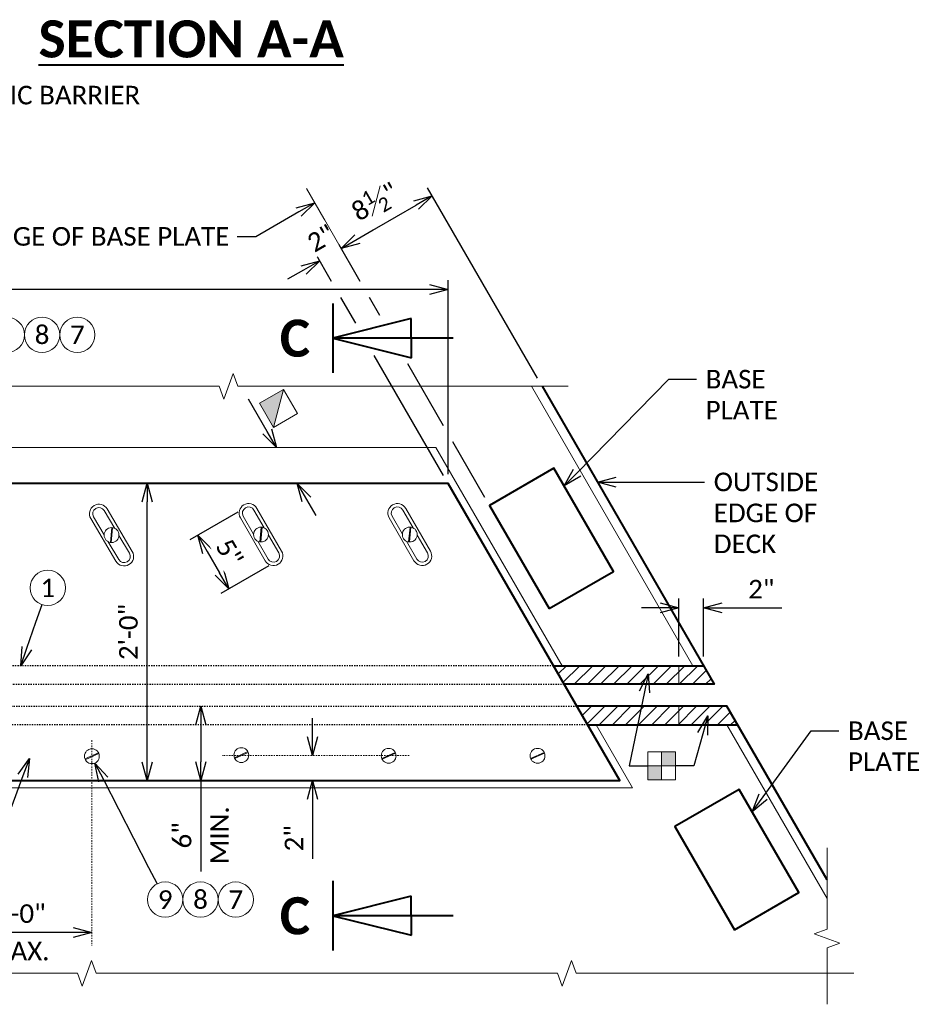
# Model space of a CAD drawing. Header units: metres. Extents: x -138 to 797, y -50 to 519.
# Tile 169 of 256: x -39 to 34, y 360 to 440. Entities that reach past the tile are written whole.
import ezdxf
from ezdxf import colors
from ezdxf.entities.mleader import LeaderData, LeaderLine
from ezdxf.enums import TextEntityAlignment as Align
from ezdxf.math import Vec2, Vec3

# ---------------------------------------------------------------- set-up
doc = ezdxf.new("R2010")
doc.units = ezdxf.units.M
doc.header["$MEASUREMENT"] = 0
doc.linetypes.add('Wisdot2', pattern=[0.125, 0.0625, -0.0625])
doc.linetypes.add('Wisdot4', pattern=[0.28125, 0.125, -0.0625, 0.03125, -0.0625])
for name, color, linetype, lineweight in [('B_ANNO', 7, 'Continuous', 18), ('B_ANNO_BREAK', 7, 'Continuous', 18), ('B_ANNO_DIM', 7, 'Continuous', 18), ('B_ANNO_SYMB', 7, 'Continuous', 18), ('B_ANNO_TEXT', 7, 'Continuous', 18), ('B_ANNO_TEXT_TITLE', 7, 'Continuous', 40), ('B_CNTR', 1, 'Wisdot4', 18), ('B_DETAIL', 7, 'Continuous', 18), ('B_DETAIL_HIDDEN', 7, 'Wisdot2', 25), ('B_DETAIL_OBJ', 7, 'Continuous', 40)]:
    doc.layers.add(name, color=color, linetype=linetype, lineweight=lineweight)
doc.styles.add('Annotative', font='calibri.ttf', dxfattribs={"height": 0.0625})
doc.styles.get("Standard").update_dxf_attribs({"font": 'calibri.ttf'})
doc.styles.add('Title', font='calibrib.ttf', dxfattribs={"height": 0.125})
doc.dimstyles.new('Annotative', dxfattribs={"dimscale": 0, "dimtxt": 0.0625, "dimasz": 0.0625, "dimexe": 0.03125, "dimexo": 0.03125, "dimgap": 0.03125, "dimtad": 1, "dimdec": 3, "dimzin": 3, "dimdsep": 46, "dimlunit": 4, "dimtxsty": 'Standard', "dimblk": 'OPEN30', "dimcen": 0.03125, "dimaunit": 1, "dimadec": 0, "dimazin": 3, "dimtfac": 0.75, "dimtdec": 3, "dimtofl": 0, "dimtmove": 0, "dimatfit": 3, "dimldrblk": 'OPEN30', "dimfxl": 1, "dimtfill": 1, "dimfrac": 1, "dimtolj": 1, "dimtzin": 0, "dimarcsym": 0})
pattern_1 = [(45, (223.8321, -277.0706), (-0.5303301, 0.5303301), [])]

# ---------------------------------------------------------------- blocks, each defined once
blk = doc.blocks.new('*U74')
at = {"layer": 'B_ANNO', "lineweight": 40}
for p, q in [((-1.5, 1.404), (-1.5, -1.404)), ((-4.665, -0.79125), (-4.665, 0.79125)), ((-4.665, 0.79125), (-1.5, 0)), ((-6.353, 0), (-1.5, 0)), ((-1.5, 0), (-4.665, -0.79125))]:
    blk.add_line(p, q, dxfattribs=at)
at = {"style": 'Title'}
blk.add_attdef('A', text='', height=1.5, dxfattribs=at).set_placement((0, 0), align=Align.MIDDLE_CENTER)
blk = doc.blocks.new('_Open30')
at = {"color": 0, "linetype": 'ByBlock', "lineweight": -2}
for p, q in [((-1, 0.268), (0, 0)), ((0, 0), (-1, -0.268)), ((0, 0), (-1, 0))]:
    blk.add_line(p, q, dxfattribs=at)
blk = doc.blocks.new('*D5758')
at = {"layer": 'B_ANNO_DIM', "color": 0, "lineweight": -2, "transparency": 16777216}
for p, q in [((93.422, 139.485), (91.922, 142.083)), ((96.6, 133.982), (97.35, 132.683))]:
    blk.add_line(p, q, dxfattribs=at)
at = {"layer": 'Defpoints', "color": 0, "transparency": 16777216}
for p in [(94.172, 138.186), (94.172, 138.186), (95.85, 135.281)]:
    blk.add_point(p, dxfattribs=at)
at = {"layer": 'B_ANNO_DIM', "color": 0, "lineweight": -2, "transparency": 16777216, "xscale": 1.5, "yscale": 1.5, "zscale": 1.5}
for p, rotation in [((94.172, 138.186), 299.9999999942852), ((95.85, 135.281), 119.9999999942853)]:
    blk.add_blockref('_Open30', p, dxfattribs=dict(at, rotation=rotation))
blk = doc.blocks.new('*D5773')
at = {"layer": 'B_ANNO_DIM', "color": 0, "lineweight": -2, "transparency": 16777216}
blk.add_line((83.732, 112.781), (83.732, 133.79), dxfattribs=at)
at = {"layer": 'Defpoints', "color": 0, "transparency": 16777216}
for p in [(83.732, 135.29), (83.732, 135.29), (83.732, 111.281)]:
    blk.add_point(p, dxfattribs=at)
at = {"layer": 'B_ANNO_DIM', "color": 0, "lineweight": -2, "transparency": 16777216, "xscale": 1.5, "yscale": 1.5, "zscale": 1.5}
for p, rotation in [((83.732, 135.29), 90), ((83.732, 111.281), 270)]:
    blk.add_blockref('_Open30', p, dxfattribs=dict(at, rotation=rotation))
at = {"layer": 'B_ANNO_DIM', "color": 0, "transparency": 16777216, "insert": (82.214, 123.285), "char_height": 1.5, "attachment_point": 5, "rotation": 90, "bg_fill": 3, "box_fill_scale": 1.25, "bg_fill_color": 256, "bg_fill_true_color": 13158600, "bg_fill_transparency": 0}
blk.add_mtext('\\A1;2\'-0"', dxfattribs=at)
blk = doc.blocks.new('*D5694')
at = {"layer": 'B_ANNO_DIM', "color": 0, "lineweight": -2, "transparency": 16777216}
for p, q in [((88.067, 115.778), (88.067, 112.79)), ((88.067, 111.29), (88.067, 103.925))]:
    blk.add_line(p, q, dxfattribs=at)
at = {"layer": 'Defpoints', "color": 0, "transparency": 16777216}
for p in [(88.067, 117.278), (88.067, 111.29), (88.067, 111.29)]:
    blk.add_point(p, dxfattribs=at)
at = {"layer": 'B_ANNO_DIM', "color": 0, "lineweight": -2, "transparency": 16777216, "xscale": 1.5, "yscale": 1.5, "zscale": 1.5}
for p, rotation in [((88.067, 117.278), 90), ((88.067, 111.29), 270)]:
    blk.add_blockref('_Open30', p, dxfattribs=dict(at, rotation=rotation))
at = {"layer": 'B_ANNO_DIM', "color": 0, "transparency": 16777216, "char_height": 1.5, "attachment_point": 5, "rotation": 90, "bg_fill": 3, "box_fill_scale": 1.25, "bg_fill_color": 256, "bg_fill_true_color": 13158600, "bg_fill_transparency": 0}
for s, insert in [('\\A1;MIN.', (89.573, 106.857)), ('\\A1;6"', (86.55, 106.857))]:
    blk.add_mtext(s, dxfattribs=dict(at, insert=insert))
blk = doc.blocks.new('*D5745')
at = {"layer": 'B_ANNO_DIM', "color": 0, "lineweight": -2, "transparency": 16777216}
for p, q in [((97.09, 114.819), (97.09, 116.319)), ((97.09, 109.79), (97.09, 104.955))]:
    blk.add_line(p, q, dxfattribs=at)
at = {"layer": 'Defpoints', "color": 0, "transparency": 16777216}
for p in [(97.09, 113.319), (97.09, 111.29), (97.09, 111.29)]:
    blk.add_point(p, dxfattribs=at)
at = {"layer": 'B_ANNO_DIM', "color": 0, "lineweight": -2, "transparency": 16777216, "xscale": 1.5, "yscale": 1.5, "zscale": 1.5}
for p, rotation in [((97.09, 113.319), 270), ((97.09, 111.29), 90)]:
    blk.add_blockref('_Open30', p, dxfattribs=dict(at, rotation=rotation))
at = {"layer": 'B_ANNO_DIM', "color": 0, "transparency": 16777216, "insert": (95.583, 106.622), "char_height": 1.5, "attachment_point": 5, "rotation": 90, "bg_fill": 3, "box_fill_scale": 1.25, "bg_fill_color": 256, "bg_fill_true_color": 13158600, "bg_fill_transparency": 0}
blk.add_mtext('\\A1;2"', dxfattribs=at)
blk = doc.blocks.new('*D5805')
at = {"layer": 'B_ANNO_DIM', "color": 0, "lineweight": -2, "transparency": 16777216}
blk.add_line((77.754, 99.011), (68.754, 99.011), dxfattribs=at)
at = {"layer": 'Defpoints', "color": 0, "transparency": 16777216}
for p in [(67.254, 99.011), (67.254, 99.011), (79.254, 99.011)]:
    blk.add_point(p, dxfattribs=at)
at = {"layer": 'B_ANNO_DIM', "color": 0, "lineweight": -2, "transparency": 16777216, "xscale": 1.5, "yscale": 1.5, "zscale": 1.5, "rotation": 180}
blk.add_blockref('_Open30', (67.254, 99.011), dxfattribs=at)
at = {"layer": 'B_ANNO_DIM', "color": 0, "lineweight": -2, "transparency": 16777216, "xscale": 1.5, "yscale": 1.5, "zscale": 1.5}
blk.add_blockref('_Open30', (79.254, 99.011), dxfattribs=at)
at = {"layer": 'B_ANNO_DIM', "color": 0, "transparency": 16777216, "char_height": 1.5, "attachment_point": 5, "bg_fill": 3, "box_fill_scale": 1.25, "bg_fill_color": 256, "bg_fill_true_color": 13158600, "bg_fill_transparency": 0}
for s, insert in [('\\A1;1\'-0"', (73.254, 100.529)), ('\\A1;MAX.', (73.254, 97.506))]:
    blk.add_mtext(s, dxfattribs=dict(at, insert=insert))
blk = doc.blocks.new('*D5651')
at = {"layer": 'B_ANNO_DIM', "color": 0, "lineweight": -2, "transparency": 16777216}
for p, q in [((46.343, 137.374), (46.343, 151.691)), ((108.044, 136.031), (108.044, 151.691)), ((106.544, 150.941), (47.843, 150.941))]:
    blk.add_line(p, q, dxfattribs=at)
at = {"layer": 'Defpoints', "color": 0, "transparency": 16777216}
for p in [(46.343, 150.941), (46.343, 136.624), (108.044, 135.281)]:
    blk.add_point(p, dxfattribs=at)
at = {"layer": 'B_ANNO_DIM', "color": 0, "lineweight": -2, "transparency": 16777216, "xscale": 1.5, "yscale": 1.5, "zscale": 1.5, "rotation": 180}
blk.add_blockref('_Open30', (46.343, 150.941), dxfattribs=at)
at = {"layer": 'B_ANNO_DIM', "color": 0, "lineweight": -2, "transparency": 16777216, "xscale": 1.5, "yscale": 1.5, "zscale": 1.5}
blk.add_blockref('_Open30', (108.044, 150.941), dxfattribs=at)
blk = doc.blocks.new('*D5809')
at = {"layer": 'B_ANNO_DIM', "color": 0, "lineweight": -2, "transparency": 16777216}
for p, q in [((100.691, 155.017), (101.99, 155.767)), ((100.937, 151.59), (99.017, 154.916)), ((98.627, 151.59), (97.284, 153.916)), ((96.36, 152.517), (95.061, 151.767)), ((100.575, 148.217), (99.377, 150.291)), ((102.529, 148.832), (101.687, 150.291)), ((107.669, 135.93), (102.073, 145.623)), ((107.669, 139.93), (104.771, 144.949)), ((111.006, 134.15), (108.419, 138.631))]:
    blk.add_line(p, q, dxfattribs=at)
at = {"layer": 'Defpoints', "color": 0, "transparency": 16777216}
for p in [(108.044, 135.281), (111.381, 133.5)]:
    blk.add_point(p, dxfattribs=at)
at = {"layer": 'B_ANNO_DIM', "color": 0, "lineweight": -2, "transparency": 16777216, "xscale": 1.5, "yscale": 1.5, "zscale": 1.5}
for p, rotation in [((99.392, 154.267), 209.9999999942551), ((97.659, 153.267), 29.99999999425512)]:
    blk.add_blockref('_Open30', p, dxfattribs=dict(at, rotation=rotation))
at = {"layer": 'B_ANNO_DIM', "color": 0, "transparency": 16777216, "insert": (97.772, 155.072), "char_height": 1.5, "attachment_point": 5, "rotation": 30, "bg_fill": 3, "box_fill_scale": 1.25, "bg_fill_color": 256, "bg_fill_true_color": 13158600, "bg_fill_transparency": 0}
blk.add_mtext('\\A1;2"', dxfattribs=at)
at = {"layer": 'Defpoints', "color": 0, "transparency": 16777216}
blk.add_point((97.659, 153.267), dxfattribs=at)
blk = doc.blocks.new('*D5767')
at = {"layer": 'B_ANNO_DIM', "color": 0, "lineweight": -2, "transparency": 16777216}
for p, q in [((115.265, 143.773), (106.378, 159.166)), ((100.691, 155.017), (105.454, 157.767))]:
    blk.add_line(p, q, dxfattribs=at)
at = {"layer": 'Defpoints', "color": 0, "transparency": 16777216}
for p in [(106.753, 158.517), (99.392, 154.267), (115.64, 143.124)]:
    blk.add_point(p, dxfattribs=at)
at = {"layer": 'B_ANNO_DIM', "color": 0, "lineweight": -2, "transparency": 16777216, "xscale": 1.5, "yscale": 1.5, "zscale": 1.5}
for p, rotation in [((106.753, 158.517), 29.99999999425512), ((99.392, 154.267), 209.9999999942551)]:
    blk.add_blockref('_Open30', p, dxfattribs=dict(at, rotation=rotation))
at = {"layer": 'B_ANNO_DIM', "color": 0, "transparency": 16777216, "insert": (102.126, 158.031), "char_height": 1.5, "attachment_point": 5, "rotation": 30, "bg_fill": 3, "box_fill_scale": 1.25, "bg_fill_color": 256, "bg_fill_true_color": 13158600, "bg_fill_transparency": 0}
blk.add_mtext('\\A1;8{\\H0.75x;\\S1#2;}"', dxfattribs=at)
blk = doc.blocks.new('screw head with slot - plan at sidewlak')
at = {"layer": 'B_DETAIL'}
for p, q in [((-0.77, -2), (-0.77, 2)), ((-0.5, 0.332), (-0.5, 2)), ((0.5, 2), (0.5, 0.332)), ((0.77, 2), (0.77, -2)), ((0.321, 0.508), (-0.379, -0.466)), ((0.379, 0.466), (-0.321, -0.508)), ((-0.5, -2), (-0.5, -0.336)), ((0.5, -0.332), (0.5, -2))]:
    blk.add_line(p, q, dxfattribs=at)
blk.add_circle((0, 0), 0.6, dxfattribs=at)
for centre, radius, start, end in [((0, 2), 0.77, 0, 179.99823), ((0, 2), 0.5, 0, 179.99823), ((0, -2), 0.77, 180, 0), ((0, -2), 0.5, 180, 0)]:
    blk.add_arc(centre, radius, start, end, dxfattribs=at)
blk = doc.blocks.new('screw head - plan at sidewlak')
at = {"layer": 'B_DETAIL'}
for p, q in [((0.467, -0.379), (-0.507, 0.321)), ((0.509, -0.321), (-0.465, 0.379))]:
    blk.add_line(p, q, dxfattribs=at)
blk.add_circle((0.001, 0), 0.6, dxfattribs=at)
blk = doc.blocks.new('*D5833')
at = {"layer": 'B_ANNO_DIM', "color": 0, "lineweight": -2, "transparency": 16777216}
for p, q in [((91.039, 132.954), (87.162, 130.716)), ((88.562, 129.792), (89.562, 128.06)), ((93.539, 128.624), (89.662, 126.386))]:
    blk.add_line(p, q, dxfattribs=at)
at = {"layer": 'Defpoints', "color": 0, "transparency": 16777216}
for p in [(91.688, 133.329), (94.188, 128.999), (90.312, 126.761)]:
    blk.add_point(p, dxfattribs=at)
at = {"layer": 'B_ANNO_DIM', "color": 0, "lineweight": -2, "transparency": 16777216, "xscale": 1.5, "yscale": 1.5, "zscale": 1.5}
for p, rotation in [((87.812, 131.091), 120.0000000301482), ((90.312, 126.761), 300.0000000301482)]:
    blk.add_blockref('_Open30', p, dxfattribs=dict(at, rotation=rotation))
at = {"layer": 'B_ANNO_DIM', "color": 0, "transparency": 16777216, "insert": (90.371, 129.682), "char_height": 1.5, "attachment_point": 5, "rotation": 300, "bg_fill": 3, "box_fill_scale": 1.25, "bg_fill_color": 256, "bg_fill_true_color": 13158600, "bg_fill_transparency": 0}
blk.add_mtext('\\A1;5"', dxfattribs=at)
blk = doc.blocks.new('square half solid')
at = {"layer": 'B_ANNO_SYMB'}
blk.add_hatch(color=256, dxfattribs=at).paths.add_polyline_path([(-1.125, 1.125), (1.125, -1.125), (-1.125, -1.125)])
at = {"layer": 'B_ANNO_SYMB', "flags": 128}
for points in [[(-1.125, -1.125), (1.125, -1.125), (1.125, 1.125), (-1.125, 1.125), (-1.125, -1.125)], [(-1.125, 1.125), (1.125, -1.125), (-1.125, -1.125), (-1.125, 1.125)]]:
    blk.add_lwpolyline(points, dxfattribs=at)
blk = doc.blocks.new('*D5657')
at = {"layer": 'B_ANNO_DIM', "color": 0, "lineweight": -2, "transparency": 16777216}
for p, q in [((126.667, 121.311), (126.667, 125.983)), ((128.667, 121.311), (128.667, 125.983)), ((125.167, 125.233), (123.667, 125.233)), ((130.167, 125.233), (135.001, 125.233))]:
    blk.add_line(p, q, dxfattribs=at)
at = {"layer": 'Defpoints', "color": 0, "transparency": 16777216}
for p in [(128.667, 125.233), (126.667, 120.561), (128.667, 120.561)]:
    blk.add_point(p, dxfattribs=at)
at = {"layer": 'B_ANNO_DIM', "color": 0, "lineweight": -2, "transparency": 16777216, "xscale": 1.5, "yscale": 1.5, "zscale": 1.5}
blk.add_blockref('_Open30', (126.667, 125.233), dxfattribs=at)
at = {"layer": 'B_ANNO_DIM', "color": 0, "lineweight": -2, "transparency": 16777216, "xscale": 1.5, "yscale": 1.5, "zscale": 1.5, "rotation": 180}
blk.add_blockref('_Open30', (128.667, 125.233), dxfattribs=at)
at = {"layer": 'B_ANNO_DIM', "color": 0, "transparency": 16777216, "insert": (133.334, 126.74), "char_height": 1.5, "attachment_point": 5, "bg_fill": 3, "box_fill_scale": 1.25, "bg_fill_color": 256, "bg_fill_true_color": 13158600, "bg_fill_transparency": 0}
blk.add_mtext('\\A1;2"', dxfattribs=at)
blk = doc.blocks.new('square half dia solid')
at = {"layer": 'B_ANNO_SYMB'}
for points in [[(-1.125, 1.125), (0, 1.125), (0, 0), (-1.125, 0)], [(0, 0), (1.125, 0), (1.125, -1.125), (0, -1.125)]]:
    blk.add_hatch(color=256, dxfattribs=at).paths.add_polyline_path(points)
for p, q in [((0, 1.125), (0, -1.125)), ((-1.125, 0), (1.125, 0))]:
    blk.add_line(p, q, dxfattribs=at)
at = {"layer": 'B_ANNO_SYMB', "flags": 128}
for points in [[(-1.125, 1.125), (1.125, 1.125), (1.125, -1.125), (-1.125, -1.125), (-1.125, 1.125)], [(-1.125, 1.125), (0, 1.125), (0, 0), (-1.125, 0), (-1.125, 1.125)], [(0, 0), (1.125, 0), (1.125, -1.125), (0, -1.125), (0, 0)]]:
    blk.add_lwpolyline(points, dxfattribs=at)
blk = doc.blocks.new('*U5621')
at = {"layer": 'B_DETAIL'}
h = blk.add_hatch(dxfattribs=at)
h.set_pattern_fill('ANSI31', color=256, scale=6)
h.set_pattern_definition(pattern_1)
h.paths.add_polyline_path([(126.6667, 120.5608), (128.6667, 120.5608), (129.5327, 119.0608), (126.6667, 119.0608)])
h.paths.add_polyline_path([(116.5423, 120.5608), (126.6667, 120.5608), (126.6667, 119.0608), (117.4083, 119.0608)])
h = blk.add_hatch(dxfattribs=at)
h.set_pattern_fill('ANSI31', color=256, scale=6)
h.set_pattern_definition(pattern_1)
h.paths.add_polyline_path([(126.6667, 117.2778), (130.5621, 117.2778), (131.4281, 115.7778), (126.6667, 115.7778)])
h.paths.add_polyline_path([(118.4377, 117.2778), (126.6667, 117.2778), (126.6667, 115.7778), (119.3093, 115.7778)])
at = {"layer": 'B_ANNO_BREAK', "flags": 128}
for points in [[(117.7407, 143.1237), (91.0458, 143.1237), (90.6705, 144.1547), (89.9201, 142.0928), (89.5448, 143.1237), (52.2637, 143.1237), (51.8885, 144.1547), (51.138, 142.0928), (50.7628, 143.1237), (3.945, 143.1237)], [(138.6482, 93.2118), (138.6482, 97.7816), (139.6791, 98.1568), (137.6172, 98.9073), (138.6482, 99.2825), (138.6482, 105.8538)], [(140.8204, 95.7167), (118.3799, 95.7167), (118.0047, 96.7476), (117.2542, 94.6858), (116.879, 95.7167), (79.5978, 95.7167), (79.2226, 96.7476), (78.4721, 94.6858), (78.0969, 95.7167), (30.4364, 95.7167)]]:
    blk.add_lwpolyline(points, dxfattribs=at)
at = {"layer": 'B_ANNO_DIM'}
blk.add_line((126.6667, 117.2778), (126.6667, 115.7778), dxfattribs=at)
at = {"layer": 'B_ANNO_SYMB'}
for centre in [(72.3802, 147.28), (75.2313, 147.28), (78.0823, 147.28), (75.6947, 126.8452), (85.1786, 101.6666), (88.0297, 101.6666), (90.8807, 101.6666)]:
    blk.add_circle(centre, 1.4255, dxfattribs=at)
at = {"layer": 'B_CNTR'}
for p, q in [((79.2543, 114.5409), (79.2543, 97.9392)), ((104.8971, 113.3188), (89.7797, 113.3188))]:
    blk.add_line(p, q, dxfattribs=at)
at = {"layer": 'B_DETAIL'}
blk.add_line((138.6482, 101.7563), (130.5529, 115.7778), dxfattribs=at)
at = {"layer": 'B_DETAIL', "flags": 128}
for points in [[(52.9648, 121.0608), (53.8597, 121.0608), (43.9672, 138.1951), (107.054, 138.1951), (117.2351, 120.5608)], [(56.3036, 115.2778), (57.1985, 115.2778), (59.8474, 110.6898), (122.9342, 110.6898), (119.9966, 115.7778)]]:
    blk.add_lwpolyline(points, dxfattribs=at)
at = {"layer": 'B_DETAIL_HIDDEN'}
for p, q in [((116.5423, 120.5608), (54.8412, 120.5608)), ((55.7072, 119.0608), (117.4083, 119.0608)), ((56.7366, 117.2778), (118.4377, 117.2778)), ((119.3093, 115.7778), (57.6027, 115.7778))]:
    blk.add_line(p, q, dxfattribs=at)
at = {"layer": 'B_DETAIL_OBJ'}
blk.add_line((119.3038, 115.7778), (131.4281, 115.7778), dxfattribs=at)
at = {"layer": 'B_DETAIL_OBJ', "flags": 128}
for points in [[(46.3426, 135.2807), (60.199, 111.2807), (121.9002, 111.2807), (108.0438, 135.2807)], [(131.1621, 99.2386), (136.3679, 102.2442), (131.559, 110.5736), (126.3531, 107.568)]]:
    blk.add_lwpolyline(points, close=True, dxfattribs=at)
blk.add_lwpolyline([(138.6482, 103.2723), (130.5621, 117.2778), (118.4377, 117.2778)], dxfattribs=at)
at = {"color": 7, "linetype": 'Continuous', "lineweight": 18}
for p, rotation in [((79.2547, 113.2492), 240.0000000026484), ((103.2366, 113.2816), 240.0000000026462), ((115.2576, 113.2816), 240.0000000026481)]:
    blk.add_blockref('screw head - plan at sidewlak', p, dxfattribs=dict(at, rotation=rotation))
at = {"xscale": -1}
blk.add_blockref('square half dia solid', (125.2812, 112.4669), dxfattribs=at)
at = {"layer": 'B_ANNO_DIM'}
ref = blk.add_blockref('*U74', (95.7334, 147.011), dxfattribs=dict(at, xscale=-2, yscale=2, zscale=2, rotation=0.02196406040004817))
ref.add_attrib('A', 'C', dxfattribs={"layer": '0', "height": 3, "rotation": 0.021964, "style": 'Title'}).set_placement((95.6618, 147.011), align=Align.MIDDLE_CENTER)
ref = blk.add_blockref('*U74', (95.7334, 100.3614), dxfattribs=dict(at, xscale=-2, yscale=2, zscale=2, rotation=0.02196406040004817))
ref.add_attrib('A', 'C', dxfattribs={"layer": '0', "height": 3, "rotation": 0.021964, "style": 'Title'}).set_placement((95.6618, 100.3614), align=Align.MIDDLE_CENTER)
at = {"layer": 'B_ANNO_DIM', "insert": (57.9982, 167.3945), "char_height": 1.5, "width": 33.886937, "attachment_point": 1, "style": 'Annotative'}
blk.add_mtext('\\pxqc;TRAFFIC BARRIER', dxfattribs=at)
at = {"layer": 'B_ANNO_TEXT', "char_height": 1.5, "width": 3.563823, "attachment_point": 5, "style": 'Annotative'}
for s, insert in [('8', (75.2313, 147.28)), ('7', (78.0823, 147.28)), ('1', (75.6947, 126.8452)), ('9', (85.1786, 101.6666)), ('8', (88.0297, 101.6666)), ('7', (90.8807, 101.6666))]:
    blk.add_mtext(s, dxfattribs=dict(at, insert=insert))
at = {"layer": 'B_ANNO_TEXT', "style": 'Annotative'}
blk.add_attdef('DIM8', text='', height=1.5, dxfattribs=at).set_placement((182.277, 126.1044), align=Align.MIDDLE_CENTER)
blk.add_attdef('DIM10', text='', height=1.5, rotation=300, dxfattribs=at).set_placement((32.2459, 105.4056), align=Align.MIDDLE_CENTER)
at = {"layer": 'B_ANNO_TEXT_TITLE', "insert": (74.951, 172.6812, -1.6845), "char_height": 3, "attachment_point": 1, "line_spacing_factor": 0.8, "style": 'Title'}
blk.add_mtext('\\pxqc;{\\LSECTION A-A}', dxfattribs=at)
at = {"layer": 'B_ANNO_DIM'}
dim = blk.add_linear_dim(base=(94.1722, 138.186), p1=(95.8496, 135.2807), p2=(94.1722, 138.186), angle=300, text=' ', dimstyle='Annotative', dxfattribs=at)
dim.commit()
dim.dimension.update_dxf_attribs({"geometry": '*D5758', "text_midpoint": (92.2972, 141.4336), "dimtype": 160})
ml = blk.add_multileader_mtext('Standard', dxfattribs=at)
ml.set_content('BASE\\PPLATE', color=256)
ml.set_leader_properties()
ml.set_arrow_properties(name='OPEN30')
ml.build(insert=Vec2(0, 0))
ml.multileader.update_dxf_attribs({"text_right_attachment_type": 3, "dogleg_length": 0.0625, "arrow_head_size": 1.5, "scale": 24})
ctx = ml.context
ctx.base_point, ctx.scale, ctx.char_height, ctx.arrow_head_size, ctx.landing_gap_size, ctx.plane_origin = Vec3(128.0905, 143.6968), 24, 1.5, 1.5, 0.75, Vec3(119.5447, 143.6968)
ctx.right_attachment = 3
notes = []
notes.append((ctx, [(0, (1, 1, 0), (126.5905, 143.6968), (1, 0), 1.5, [(0, [(117.4111, 135.0783), (125.8728, 143.6968), (125.8728, 143.6968)], 0, [])])]))
ctx.mtext.insert, ctx.mtext.flow_direction = Vec3(128.8405, 144.4503), 5
ml = blk.add_multileader_mtext('Standard', dxfattribs=at)
ml.set_content('OUTSIDE\\PEDGE OF\\PDECK', color=256)
ml.set_leader_properties()
ml.set_arrow_properties(name='OPEN30')
ml.build(insert=Vec2(0, 0))
ml.multileader.update_dxf_attribs({"text_right_attachment_type": 3, "dogleg_length": 0.0625, "arrow_head_size": 1.5, "scale": 24})
ctx = ml.context
ctx.base_point, ctx.scale, ctx.char_height, ctx.arrow_head_size, ctx.landing_gap_size, ctx.plane_origin = Vec3(128.743, 135.392), 24, 1.5, 1.5, 0.75, Vec3(122.9143, 135.392)
ctx.right_attachment = 3
notes.append((ctx, [(0, (1, 1, 0), (127.243, 135.392), (1, 0), 1.5, [(0, [(120.1038, 135.392), (127.243, 135.392), (127.243, 135.392)], 0, [])])]))
ctx.mtext.insert, ctx.mtext.flow_direction = Vec3(129.493, 136.1512), 5
ml = blk.add_multileader_mtext('Standard', dxfattribs=at)
ml.set_content('', color=256)
ml.set_leader_properties()
ml.set_arrow_properties(name='OPEN30')
ml.build(insert=Vec2(0, 0))
ml.multileader.update_dxf_attribs({"text_right_attachment_type": 3, "dogleg_length": 0.0625, "arrow_head_size": 1.5, "scale": 24})
ctx = ml.context
ctx.base_point, ctx.scale, ctx.char_height, ctx.arrow_head_size, ctx.landing_gap_size, ctx.plane_origin, ctx.plane_x_axis, ctx.plane_y_axis = Vec3(75.2275, 125.4984), 24, 1.5, 1.5, 0.75, Vec3(73.596, 120.7955), Vec3(0.3277512, 0.9447641), Vec3(-0.9447641, 0.3277512)
ctx.right_attachment = 3
notes.append((ctx, [(0, (1, 1, 0), (74.7359, 124.0813), (0.3277512, 0.9447641), 1.5, [(0, [(73.5146, 120.5608), (74.7359, 124.0813), (74.7359, 124.0813)], 0, [])])]))
ctx.mtext.insert, ctx.mtext.text_direction, ctx.mtext.rotation, ctx.mtext.flow_direction = Vec3(76.1819, 125.9612), Vec3(-0.3277512, -0.9447641), 4.3784667, 5
ml = blk.add_multileader_mtext('Standard', dxfattribs=at)
ml.set_content('', color=256)
ml.set_leader_properties()
ml.set_arrow_properties(name='OPEN30')
ml.build(insert=Vec2(0, 0))
ml.multileader.update_dxf_attribs({"text_right_attachment_type": 3, "dogleg_length": 0.0625, "arrow_head_size": 1.5, "scale": 24})
ctx = ml.context
ctx.base_point, ctx.scale, ctx.char_height, ctx.arrow_head_size, ctx.landing_gap_size, ctx.plane_origin = Vec3(124.1667, 112.4671), 24, 1.5, 1.5, 0.75, Vec3(115.2414, 108.9326)
ctx.right_attachment = 3
notes.append((ctx, [(0, (1, 1, 0), (122.6667, 112.4671), (1, 0), 1.5, [(1, [(124.2025, 119.9096), (122.6667, 112.4671)], 0, [])])]))
ctx.mtext.insert, ctx.mtext.flow_direction = Vec3(124.9167, 113.2171), 5
ml = blk.add_multileader_mtext('Standard', dxfattribs=at)
ml.set_content('', color=256)
ml.set_leader_properties()
ml.set_arrow_properties(name='OPEN30')
ml.build(insert=Vec2(0, 0))
ml.multileader.update_dxf_attribs({"text_right_attachment_type": 3, "dogleg_length": 0.0625, "arrow_head_size": 1.5, "scale": 24})
ctx = ml.context
ctx.base_point, ctx.scale, ctx.char_height, ctx.arrow_head_size, ctx.landing_gap_size, ctx.plane_origin = Vec3(124.8958, 112.4671), 24, 1.5, 1.5, 0.75, Vec3(135.3212, 108.9326)
ctx.right_attachment = 3
notes.append((ctx, [(0, (1, 1, 0), (127.8958, 112.4671), (-1, 0), 1.5, [(1, [(129.004, 116.5128), (127.8958, 112.4671)], 0, [])])]))
ctx.mtext.insert, ctx.mtext.flow_direction = Vec3(125.6458, 113.2171), 5
ml = blk.add_multileader_mtext('Standard', dxfattribs=at)
ml.set_content('BASE\\PPLATE', color=256)
ml.set_leader_properties()
ml.set_arrow_properties(name='OPEN30')
ml.build(insert=Vec2(0, 0))
ml.multileader.update_dxf_attribs({"text_right_attachment_type": 3, "dogleg_length": 0.0625, "arrow_head_size": 1.5, "scale": 24})
ctx = ml.context
ctx.base_point, ctx.scale, ctx.char_height, ctx.arrow_head_size, ctx.landing_gap_size, ctx.plane_origin = Vec3(139.591, 115.3035), 24, 1.5, 1.5, 0.75, Vec3(131.0451, 115.3035)
ctx.right_attachment = 3
notes.append((ctx, [(0, (1, 1, 0), (138.091, 115.3035), (1, 0), 1.5, [(0, [(132.602, 108.7671), (137.3732, 115.3035), (137.3732, 115.3035)], 0, [])])]))
ctx.mtext.insert, ctx.mtext.flow_direction = Vec3(140.341, 116.057), 5
ml = blk.add_multileader_mtext('Standard', dxfattribs=at)
ml.set_content('', color=256)
ml.set_leader_properties()
ml.set_arrow_properties(name='OPEN30')
ml.build(insert=Vec2(0, 0))
ml.multileader.update_dxf_attribs({"text_right_attachment_type": 3, "dogleg_length": 0.0625, "arrow_head_size": 1.5, "scale": 24})
ctx = ml.context
ctx.base_point, ctx.scale, ctx.char_height, ctx.arrow_head_size, ctx.landing_gap_size, ctx.plane_origin, ctx.plane_x_axis, ctx.plane_y_axis = Vec3(70.7433, 103.8064), 24, 1.5, 1.5, 0.75, Vec3(73.0158, 109.8726), Vec3(0.3508073, 0.9364477), Vec3(-0.9364477, 0.3508073)
ctx.right_attachment = 3
notes.append((ctx, [(0, (1, 1, 0), (71.7957, 106.6158), (-0.3508073, -0.9364477), 1.5, [(0, [(74.2136, 113.0702), (71.7957, 106.6158), (71.7957, 106.6158)], 0, [])])]))
ctx.mtext.insert, ctx.mtext.text_direction, ctx.mtext.rotation, ctx.mtext.flow_direction = Vec3(70.304, 104.7719), Vec3(0.3508073, 0.9364477), 1.2123632, 5
for ctx, leaders in notes:
    for number, flags, end, landing, length, lines in leaders:
        leader = LeaderData()
        leader.index, (leader.has_last_leader_line, leader.has_dogleg_vector, leader.attachment_direction) = number, flags
        leader.last_leader_point, leader.dogleg_vector, leader.dogleg_length = Vec3(end), Vec3(landing), length
        for number, points, colour, breaks in lines:
            line = LeaderLine()
            line.index, line.vertices, line.color, line.breaks = number, Vec3.list(points), colors.encode_raw_color(colour), breaks
            leader.lines.append(line)
        ctx.leaders.append(leader)
dim = blk.add_linear_dim(base=(83.7324, 135.2898), p1=(83.7324, 111.2807), p2=(83.7324, 135.2898), angle=90, dimstyle='Annotative', dxfattribs=at)
dim.commit()
dim.dimension.update_dxf_attribs({"geometry": '*D5773', "text_midpoint": (82.2139, 123.2852)})
dim = blk.add_linear_dim(base=(88.0674, 111.2898), p1=(88.0674, 117.2778), p2=(88.0674, 111.2898), angle=270, text='<>\\XMIN.', dimstyle='Annotative', dxfattribs=at)
dim.commit()
dim.dimension.update_dxf_attribs({"geometry": '*D5694', "text_midpoint": (88.0674, 106.8573), "dimtype": 160})
dim = blk.add_linear_dim(base=(97.0902, 111.2898), p1=(97.0902, 113.3188), p2=(97.0902, 111.2898), angle=270, dimstyle='Annotative', dxfattribs=at)
dim.commit()
dim.dimension.update_dxf_attribs({"geometry": '*D5745', "text_midpoint": (97.0902, 106.6225), "dimtype": 160})
dim = blk.add_linear_dim(base=(67.2543, 99.0108), p1=(79.2543, 99.0108), p2=(67.2543, 99.0108), angle=180, text='<>\\XMAX.', dimstyle='Annotative', dxfattribs=at)
dim.commit()
dim.dimension.update_dxf_attribs({"geometry": '*D5805', "text_midpoint": (73.2543, 99.0108)})
at = {"color": 7, "linetype": 'Continuous', "lineweight": 18}
for name, p, rotation in [('screw head with slot - plan at sidewlak', (80.844, 131.1086), 210.541092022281), ('screw head - plan at sidewlak', (91.3307, 113.3365), 240.541092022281)]:
    blk.add_blockref(name, p, dxfattribs=dict(at, rotation=rotation))
at = {"layer": 'B_ANNO_DIM'}
dim = blk.add_linear_dim(base=(46.3426, 150.9407), p1=(108.0438, 135.2807), p2=(46.3426, 136.6242), angle=180, text=' ', dimstyle='Annotative', dxfattribs=at)
dim.commit()
dim.dimension.update_dxf_attribs({"geometry": '*D5651', "text_midpoint": (77.1932, 150.9407)})
ml = blk.add_multileader_mtext('Standard', dxfattribs=at)
ml.set_content('', color=256)
ml.set_leader_properties()
ml.set_arrow_properties(name='OPEN30')
ml.build(insert=Vec2(0, 0))
ml.multileader.update_dxf_attribs({"text_right_attachment_type": 3, "dogleg_length": 0.0625, "arrow_head_size": 1.5, "scale": 24})
ctx = ml.context
ctx.base_point, ctx.scale, ctx.char_height, ctx.arrow_head_size, ctx.landing_gap_size, ctx.plane_origin, ctx.plane_x_axis, ctx.plane_y_axis = Vec3(85.2127, 101.6004), 24, 1.5, 1.5, 0.75, Vec3(82.247, 107.3596), Vec3(-0.4578201, 0.8890448), Vec3(-0.8890448, -0.4578201)
ctx.right_attachment = 3
notes = []
notes.append((ctx, [(0, (1, 1, 0), (83.8393, 104.2676), (0.4578201, -0.8890448), 1.5, [(0, [(79.4971, 112.6996), (83.8393, 104.2676), (83.8393, 104.2676)], 0, [])])]))
ctx.mtext.insert, ctx.mtext.text_direction, ctx.mtext.rotation, ctx.mtext.flow_direction = Vec3(84.2026, 101.9239), Vec3(-0.4578201, 0.8890448), 2.0463381, 5
for ctx, leaders in notes:
    for number, flags, end, landing, length, lines in leaders:
        leader = LeaderData()
        leader.index, (leader.has_last_leader_line, leader.has_dogleg_vector, leader.attachment_direction) = number, flags
        leader.last_leader_point, leader.dogleg_vector, leader.dogleg_length = Vec3(end), Vec3(landing), length
        for number, points, colour, breaks in lines:
            line = LeaderLine()
            line.index, line.vertices, line.color, line.breaks = number, Vec3.list(points), colors.encode_raw_color(colour), breaks
            leader.lines.append(line)
        ctx.leaders.append(leader)
dim = blk.add_linear_dim(base=(97.6595, 153.2668), p1=(111.3811, 133.5002), p2=(108.0438, 135.2807), angle=210, dimstyle='Annotative', dxfattribs=at)
dim.commit()
dim.dimension.update_dxf_attribs({"geometry": '*D5809', "text_midpoint": (98.5255, 153.7668), "dimtype": 160})
at = {"layer": 'B_DETAIL_OBJ', "flags": 128}
blk.add_lwpolyline([(116.1901, 125.1708), (121.3959, 128.1764), (116.587, 136.5058), (111.3811, 133.5002)], close=True, dxfattribs=at)
at = {"rotation": 299.9999999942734}
blk.add_blockref('square half solid', (94.3355, 141.3428), dxfattribs=at)
at = {"color": 7, "linetype": 'Continuous', "lineweight": 18}
for p, rotation in [((92.9182, 131.1519), 210.0000000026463), ((104.9392, 131.1519), 210.0000000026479)]:
    blk.add_blockref('screw head with slot - plan at sidewlak', p, dxfattribs=dict(at, rotation=rotation))
at = {"layer": 'B_ANNO_DIM'}
dim = blk.add_linear_dim(base=(106.7528, 158.5168), p1=(99.3915, 154.2668), p2=(115.6399, 143.1237), angle=210, dimstyle='Annotative', dxfattribs=at)
dim.commit()
dim.dimension.update_dxf_attribs({"geometry": '*D5767', "text_midpoint": (102.1257, 158.031)})
ml = blk.add_multileader_mtext('Standard', dxfattribs=at)
ml.set_content('EDGE OF BASE PLATE', color=256)
ml.set_leader_properties()
ml.set_arrow_properties(name='OPEN30')
ml.build(insert=Vec2(0, 0))
ml.multileader.update_dxf_attribs({"text_right_attachment_type": 3, "dogleg_length": 0.0625, "arrow_head_size": 1.5, "scale": 24})
ctx = ml.context
ctx.base_point, ctx.scale, ctx.char_height, ctx.arrow_head_size, ctx.landing_gap_size, ctx.plane_origin = Vec3(69.5439, 155.2222), 24, 1.5, 1.5, 0.75, Vec3(97.2972, 155.2072)
ctx.right_attachment = 3
notes = []
notes.append((ctx, [(0, (1, 1, 0), (92.5054, 155.2072), (-1, 0), 1.5, [(0, [(97.2628, 157.9539), (92.5054, 155.2072), (92.5054, 155.2072)], 0, [])])]))
ctx.mtext.insert, ctx.mtext.flow_direction = Vec3(70.2939, 155.9831), 5
for ctx, leaders in notes:
    for number, flags, end, landing, length, lines in leaders:
        leader = LeaderData()
        leader.index, (leader.has_last_leader_line, leader.has_dogleg_vector, leader.attachment_direction) = number, flags
        leader.last_leader_point, leader.dogleg_vector, leader.dogleg_length = Vec3(end), Vec3(landing), length
        for number, points, colour, breaks in lines:
            line = LeaderLine()
            line.index, line.vertices, line.color, line.breaks = number, Vec3.list(points), colors.encode_raw_color(colour), breaks
            leader.lines.append(line)
        ctx.leaders.append(leader)
blk.add_line((99.3915, 154.2668), (96.6073, 159.0893), dxfattribs=at)
at = {"layer": 'B_DETAIL_OBJ', "flags": 128}
blk.add_lwpolyline([(115.6399, 143.1237), (129.5327, 119.0608), (117.4083, 119.0608)], dxfattribs=at)
at = {"layer": 'B_ANNO_DIM'}
dim = blk.add_aligned_dim(p1=(91.6883, 133.3292), p2=(94.1883, 128.9991), distance=-4.476, dimstyle='Annotative', dxfattribs=at)
dim.commit()
dim.dimension.update_dxf_attribs({"geometry": '*D5833', "text_midpoint": (90.3705, 129.6816)})
dim = blk.add_linear_dim(base=(128.6667, 125.2326), p1=(126.6667, 120.5608), p2=(128.6667, 120.5608), angle=180, dimstyle='Annotative', dxfattribs=at)
dim.commit()
dim.dimension.update_dxf_attribs({"geometry": '*D5657', "text_midpoint": (133.334, 125.2326), "dimtype": 160})
blk.add_line((126.6667, 120.5608), (126.6667, 119.0608), dxfattribs=at)
at = {"layer": 'B_DETAIL'}
blk.add_line((127.7914, 120.5608), (114.7647, 143.1237), dxfattribs=at)
at = {"layer": 'B_DETAIL_OBJ'}
blk.add_line((116.5423, 120.5608), (128.6667, 120.5608), dxfattribs=at)

msp = doc.modelspace()

# ---------------------------------------------------------------- block references
msp.add_blockref('*U5621', (-112.829, 266.839))

doc.saveas('drawing.dxf')
